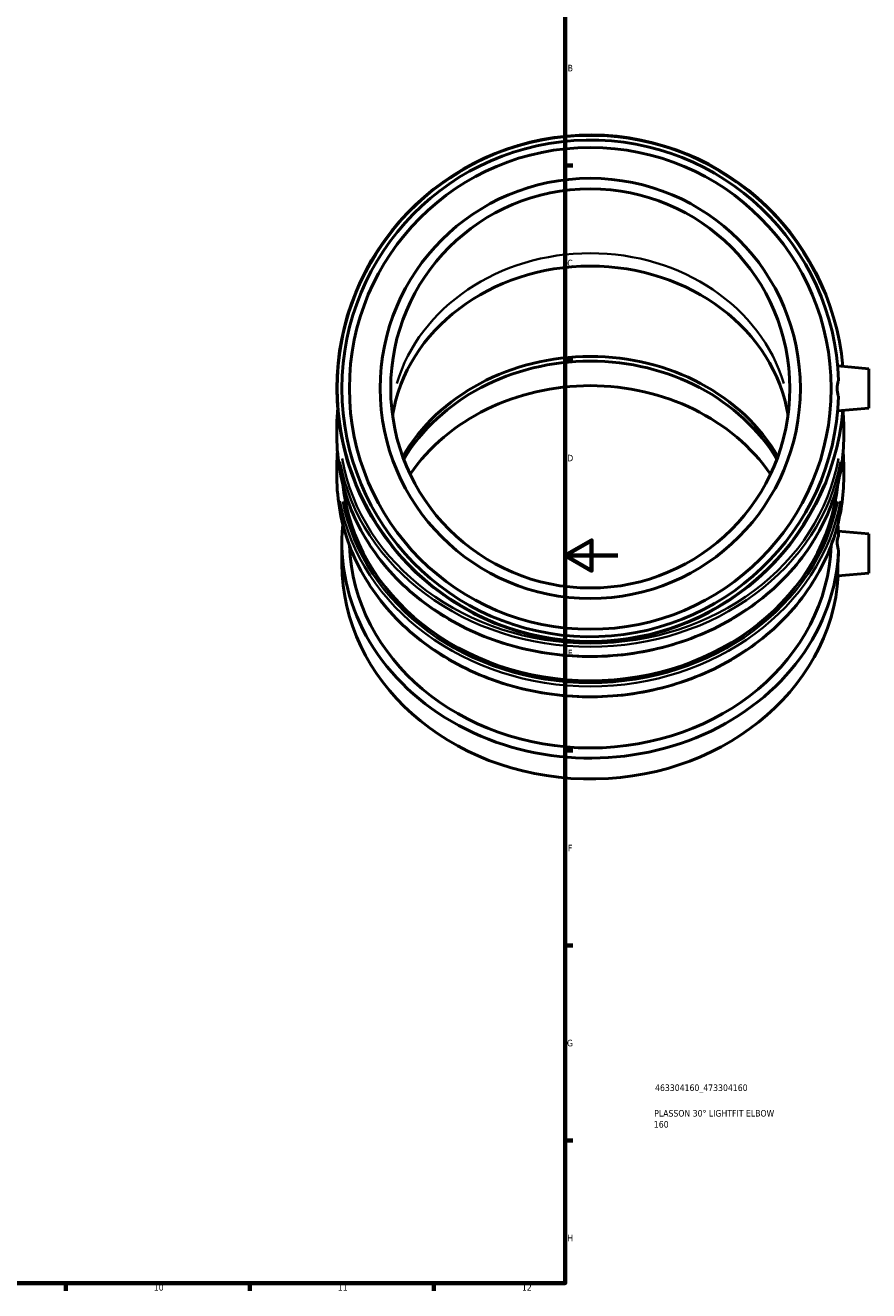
# Model space of a CAD drawing. Header units: millimetres. Extents: x -42 to 1051, y -95 to 1093.
# Tile 4 of 8: x 615 to 937, y 17 to 499. Entities that reach past the tile are written whole.
import ezdxf

# ---------------------------------------------------------------- set-up
doc = ezdxf.new("R2010")
doc.units = ezdxf.units.MM
for name, color, linetype, lineweight in [('Border (ISO)', 7, 'Continuous', 70), ('Title (ISO)', 7, 'Continuous', 50), ('Visible (ISO)', 7, 'Continuous', 50), ('Visible Narrow (ISO)', 7, 'Continuous', 35)]:
    doc.layers.add(name, color=color, linetype=linetype, lineweight=lineweight)
doc.styles.add('Note Text (ISO)', font='tahoma.ttf')

# ---------------------------------------------------------------- blocks, each defined once
blk = doc.blocks.new('Borders Default Border')
at = {"layer": 'Border (ISO)'}
for p, q in [((821, 445.5), (823.9, 445.5)), ((821, 371.25), (823.9, 371.25)), ((821, 222.75), (823.9, 222.75)), ((821, 148.5), (823.9, 148.5)), ((821, 74.25), (823.9, 74.25)), ((630.75, 20), (630.75, 17.1)), ((700.83, 20), (700.83, 17.1)), ((770.92, 20), (770.92, 17.1))]:
    blk.add_line(p, q, dxfattribs=at)
at = {"layer": 'Border (ISO)', "flags": 128}
for points in [[(20, 20), (20, 574), (821, 574), (821, 20), (20, 20)], [(841, 297), (821, 297), (831, 302.77), (831, 291.23), (821, 297)]]:
    blk.add_lwpolyline(points, dxfattribs=at)
at = {"layer": 'Border (ISO)', "color": 232, "true_color": 0xca0064, "char_height": 2.5, "attachment_point": 7, "style": 'Note Text (ISO)'}
for s, insert in [('B', (821.89, 481.37)), ('C', (821.73, 407.08)), ('D', (821.73, 332.88)), ('E', (821.94, 258.63)), ('F', (822, 184.38)), ('G', (821.61, 110.08)), ('H', (821.74, 35.88)), ('10', (664.29, 17.05)), ('11', (734.37, 17.1)), ('12', (804.46, 17.1))]:
    blk.add_mtext(s, dxfattribs=dict(at, insert=insert))
blk = doc.blocks.new('Title Blocks ISO')
at = {"layer": 'Title (ISO)', "color": 232, "true_color": 0xca0064, "style": 'Note Text (ISO)'}
for tag, p in [('PART_NUMBER_001', (34.16, 73.13)), ('DESCRIPTION_001', (33.84, 63.4)), ('DESCRIPTION_002', (33.71, 59.18))]:
    blk.add_attdef(tag, p, '', height=2.5, dxfattribs=at)

msp = doc.modelspace()

# ---------------------------------------------------------------- linework, layer by layer
at = {"layer": 'Visible (ISO)'}
for p, q in [((936.51, 368.16), (924.694, 369.193)), ((936.51, 368.16), (936.51, 353.16)), ((936.51, 353.16), (924.694, 352.126)), ((734.01, 342.261), (734.01, 345.826)), ((927.01, 342.261), (927.01, 345.826)), ((734.01, 326.909), (734.01, 330.756)), ((927.01, 326.909), (927.01, 330.756)), ((936.51, 305.299), (924.935, 306.312)), ((936.51, 305.299), (936.51, 290.299)), ((735.94, 293.827), (735.94, 301.77)), ((936.51, 290.299), (924.792, 289.274))]:
    msp.add_line(p, q, dxfattribs=at)
for radius in [91.733, 80, 76]:
    msp.add_circle((830.51, 360.66), radius, dxfattribs=at)
for radius, start, end in [(96.5, 4.97162, 355.02838), (94.57, 1.84125, 358.15875)]:
    msp.add_arc((830.51, 360.66), radius, start, end, dxfattribs=at)
for centre, major_axis, start_param, end_param in [((830.51, 341.409), (-76, 0), 3.2777552, 6.1470227), ((830.51, 303.533), (-80, 0), 3.6085218, 5.8162561), ((830.51, 301.77), (-80, 0), 3.619566, 5.805212), ((830.51, 292.409), (-80, 0), 3.6812762, 5.7435017), ((830.51, 331.239), (-94.57, 0), 0.086602, 3.0549906), ((830.51, 301.77), (-94.57, 0), 6.1970393, 9.3926421), ((830.51, 301.77), (94.57, 0), 0.0321359, 0.086146), ((830.51, 303.189), (-91.733, 0), 0.0298834, 3.1117093), ((830.51, 293.827), (-94.57, 0), 0, 3.0861152)]:
    msp.add_ellipse(centre, major_axis=major_axis, ratio=0.8660254, start_param=start_param, end_param=end_param, dxfattribs=at)
for points, knots in [([(925.031, 357.621), (925, 357.702), (924.97, 357.784), (924.633, 358.745), (924.47, 359.722), (924.47, 361.597), (924.633, 362.574), (924.97, 363.535), (925, 363.617), (925.031, 363.698)], [1.52262875, 1.52262875, 1.52262875, 1.52262875, 1.54914018, 1.54914018, 1.83052548, 1.83052548, 2.11191077, 2.11191077, 2.1384222, 2.1384222, 2.1384222, 2.1384222]), ([(734.01, 342.261), (734.01, 333.347), (735.666, 324.434), (742.121, 307.506), (746.921, 299.495), (759.186, 285.176), (766.654, 278.873), (783.502, 268.617), (792.884, 264.669), (812.609, 259.529), (822.95, 258.341), (843.543, 258.847), (853.792, 260.543), (873.158, 266.647), (882.273, 271.055), (898.438, 282.139), (905.488, 288.812), (916.804, 303.744), (921.071, 311.999), (925.905, 327.675), (927.01, 334.968), (927.01, 342.261)], [3.1415927, 3.1415927, 3.1415927, 3.1415927, 3.4605348, 3.4605348, 3.7798096, 3.7798096, 4.0997311, 4.0997311, 4.4201391, 4.4201391, 4.7407767, 4.7407767, 5.0614692, 5.0614692, 5.3820813, 5.3820813, 5.7024229, 5.7024229, 6.0222309, 6.0222309, 6.2831853, 6.2831853, 6.2831853, 6.2831853]), ([(734.01, 326.909), (734.01, 317.994), (735.666, 309.082), (742.121, 292.154), (746.921, 284.142), (759.186, 269.823), (766.654, 263.521), (783.502, 253.265), (792.884, 249.316), (812.609, 244.177), (822.95, 242.988), (843.543, 243.495), (853.792, 245.19), (873.158, 251.295), (882.273, 255.702), (898.438, 266.787), (905.488, 273.46), (916.804, 288.392), (921.071, 296.646), (925.905, 312.322), (927.01, 319.615), (927.01, 326.909)], [3.1415927, 3.1415927, 3.1415927, 3.1415927, 3.4605348, 3.4605348, 3.7798096, 3.7798096, 4.0997311, 4.0997311, 4.4201391, 4.4201391, 4.7407767, 4.7407767, 5.0614692, 5.0614692, 5.3820813, 5.3820813, 5.7024229, 5.7024229, 6.0222309, 6.0222309, 6.2831853, 6.2831853, 6.2831853, 6.2831853]), ([(925.031, 299.139), (925, 299.226), (924.97, 299.313), (924.633, 300.328), (924.47, 301.263), (924.47, 302.888), (924.633, 303.644), (924.97, 304.294), (925, 304.349), (925.031, 304.402)], [1.52262875, 1.52262875, 1.52262875, 1.52262875, 1.54914018, 1.54914018, 1.83052548, 1.83052548, 2.11191077, 2.11191077, 2.1384222, 2.1384222, 2.1384222, 2.1384222]), ([(924.792, 289.275), (924.777, 289.273), (924.763, 289.296), (924.715, 289.489), (924.694, 289.873), (924.694, 290.408), (924.694, 290.944), (924.715, 291.701), (924.788, 293.506), (924.84, 294.554), (924.936, 296.621), (924.988, 297.778), (925.027, 298.982), (925.029, 299.06), (925.031, 299.139)], [4.7091713, 4.7091713, 4.7091713, 4.7091713, 4.814963, 4.814963, 5.1361165, 5.1361165, 5.1361165, 5.4572699, 5.4572699, 5.7784234, 5.7784234, 6.0992845, 6.0992845, 6.1217509, 6.1217509, 6.1217509, 6.1217509])]:
    msp.add_open_spline(points, degree=3, knots=knots, dxfattribs=at)
for points in [[(734.338, 352.717), (734.119, 350.425), (734.01, 348.126), (734.01, 345.826)], [(927.01, 345.826), (927.01, 347.987), (926.914, 350.149), (926.721, 352.303)], [(734.238, 336.509), (734.086, 334.594), (734.01, 332.675), (734.01, 330.756)], [(927.01, 330.756), (927.01, 332.675), (926.934, 334.594), (926.782, 336.509)]]:
    msp.add_open_spline(points, degree=3, dxfattribs=at)
at = {"layer": 'Visible Narrow (ISO)'}
msp.add_arc((830.51, 360.66), 96.217, 22.50109, 337.49891, dxfattribs=at)
for centre, major_axis, start_param, end_param in [((830.51, 346.309), (76, 0), 0.2483076, 2.8932851), ((830.51, 345.826), (-96.5, 0), 0.1570796, 2.984513), ((830.51, 346.309), (95.535, 0), 3.2909182, 6.1338598), ((830.51, 342.261), (96.5, 0), 3.2986723, 6.1261057), ((830.51, 330.756), (-96.5, 0), 0.1570796, 2.984513), ((830.51, 326.909), (96.5, 0), 3.2986723, 6.1261057), ((830.51, 331.239), (95.535, 0), 3.307532, 6.1172459)]:
    msp.add_ellipse(centre, major_axis=major_axis, ratio=0.8660254, start_param=start_param, end_param=end_param, dxfattribs=at)

# ---------------------------------------------------------------- block references
msp.add_blockref('Borders Default Border', (0, 0))
msp.add_blockref('Title Blocks ISO', (821, 20)).add_auto_attribs({'PART_NUMBER_001': '463304160_473304160', 'DESCRIPTION_001': 'PLASSON 30° LIGHTFIT ELBOW', 'DESCRIPTION_002': '160'})

doc.saveas('drawing.dxf')
